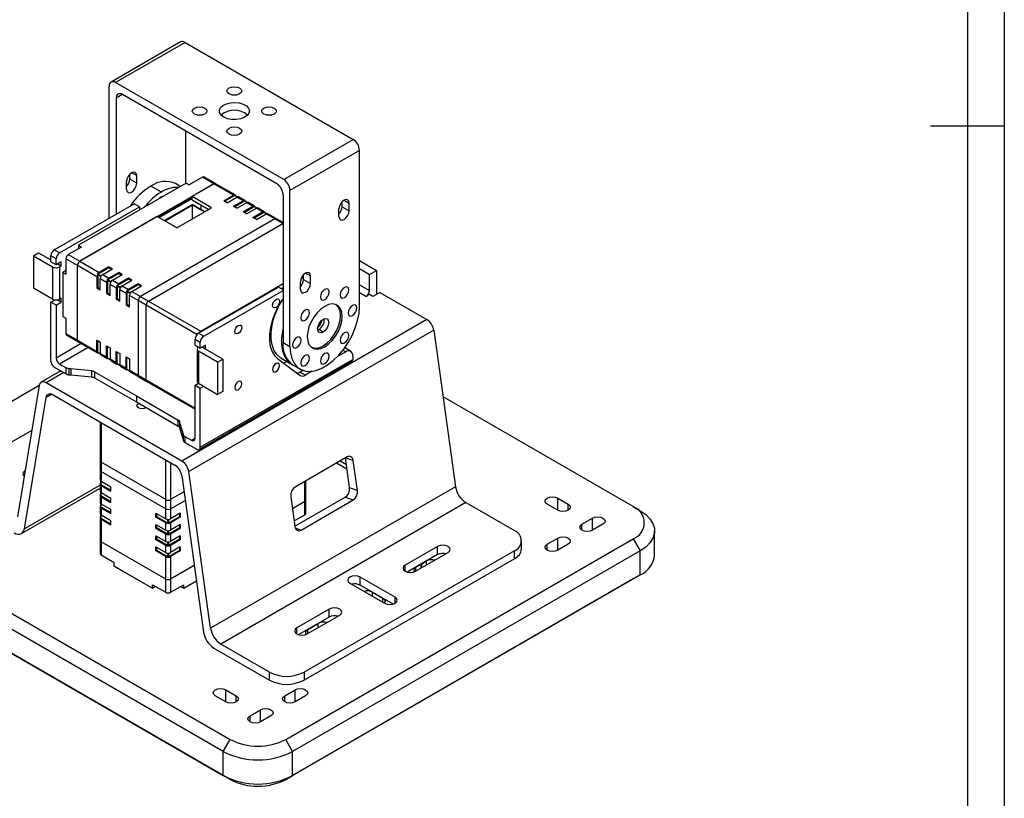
# Model space of a CAD drawing. Header units: inches. Extents: x -39 to 592, y -8 to 438.
# Tile 4 of 5: x 392 to 592, y 79 to 237. Entities that reach past the tile are written whole.
import ezdxf

# ---------------------------------------------------------------- set-up
doc = ezdxf.new("R2010")
doc.units = ezdxf.units.IN
doc.header["$LTSCALE"] = 1.5
doc.header["$MEASUREMENT"] = 0
for name, color, linetype in [('1轮廓实线层', 7, 'Continuous'), ('2细线层', 4, 'Continuous'), ('图框层', 7, 'Continuous')]:
    doc.layers.add(name, color=color, linetype=linetype)

# ---------------------------------------------------------------- blocks, each defined once
blk = doc.blocks.new('ZwmFrameMain_A3^_^无分区图框^_^landscape')
at = {"layer": '1轮廓实线层'}
for p, q in [((390, 287), (390, 0)), ((395, 143.5), (385, 143.5))]:
    blk.add_line(p, q, dxfattribs=at)
at = {"layer": '2细线层'}
blk.add_line((395, 292), (395, -5), dxfattribs=at)

msp = doc.modelspace()

# ---------------------------------------------------------------- linework, layer by layer
at = {"color": 7, "linetype": 'Continuous', "lineweight": 25}
for p, q in [((424.908, 232.406), (410.763, 224.241)), ((425.808, 232.317), (411.663, 224.152)), ((425.808, 232.317), (460.032, 212.56)), ((410.39, 196.558), (410.39, 223.417)), ((445.887, 204.395), (411.663, 224.152)), ((411.805, 220.967), (411.805, 197.375)), ((444.473, 203.578), (413.077, 221.702)), ((425.949, 203.658), (425.949, 214.272)), ((445.887, 204.395), (460.032, 212.56)), ((461.305, 210.356), (447.16, 202.19)), ((461.305, 178.593), (461.305, 210.356)), ((414.562, 204.473), (414.562, 205.487)), ((415.976, 203.656), (414.562, 204.473)), ((415.976, 203.656), (415.976, 205.208)), ((429.36, 204.892), (426.673, 203.341)), ((431.693, 203.545), (429.36, 204.892)), ((432.043, 203.579), (429.71, 204.927)), ((426.036, 203.708), (404.116, 191.054)), ((404.399, 187.788), (431.693, 203.545)), ((413.926, 202.472), (413.926, 204.024)), ((420.998, 201.861), (418.877, 203.086)), ((424.846, 203.021), (423.876, 203.581)), ((426.036, 203.708), (426.673, 203.341)), ((431.693, 203.545), (427.236, 200.972)), ((435.653, 201.259), (431.693, 203.545)), ((436.003, 201.294), (432.043, 203.579)), ((427.236, 200.718), (420.385, 196.763)), ((420.527, 196.681), (427.236, 200.555)), ((431.196, 198.686), (427.236, 200.972)), ((427.236, 200.31), (427.236, 200.972)), ((433.673, 200.116), (435.653, 201.259)), ((433.85, 200.014), (435.9, 201.198)), ((434.38, 199.708), (436.36, 200.851)), ((436.473, 200.901), (435.95, 201.203)), ((437.633, 200.116), (436.36, 200.851)), ((437.983, 200.151), (436.71, 200.885)), ((445.746, 201.374), (445.746, 171.244)), ((447.16, 170.427), (447.16, 202.19)), ((399.213, 190.106), (415.476, 199.494)), ((400.274, 189.493), (416.537, 198.882)), ((416.537, 198.882), (415.476, 199.494)), ((416.537, 198.882), (416.537, 198.224)), ((427.342, 199.357), (421.617, 196.052)), ((427.342, 199.194), (421.758, 195.97)), ((424.125, 194.604), (431.196, 198.686)), ((427.236, 200.31), (430.623, 198.355)), ((427.342, 199.357), (429.851, 197.909)), ((429.709, 197.828), (427.342, 199.194)), ((427.342, 196.461), (427.342, 199.194)), ((429.077, 198.356), (429.077, 199.247)), ((434.38, 199.708), (433.673, 200.116)), ((435.653, 198.973), (437.633, 200.116)), ((436.36, 198.565), (435.653, 198.973)), ((435.83, 198.871), (437.88, 200.055)), ((436.36, 198.565), (438.34, 199.708)), ((437.633, 197.83), (439.613, 198.973)), ((437.81, 197.728), (439.86, 198.912)), ((438.453, 199.758), (437.93, 200.06)), ((439.613, 198.973), (438.34, 199.708)), ((438.34, 197.422), (440.32, 198.565)), ((439.963, 199.008), (438.69, 199.742)), ((440.433, 198.615), (439.91, 198.917)), ((441.593, 197.83), (440.32, 198.565)), ((441.943, 197.865), (440.67, 198.599)), ((457.133, 196.883), (457.133, 198.435)), ((457.769, 198.883), (457.769, 199.897)), ((457.769, 198.883), (459.183, 198.067)), ((459.183, 198.067), (459.183, 199.618)), ((420.165, 196.89), (404.399, 187.788)), ((444.068, 196.401), (416.773, 180.645)), ((424.125, 194.604), (420.165, 196.89)), ((438.34, 197.422), (437.633, 197.83)), ((439.613, 196.687), (441.593, 197.83)), ((440.32, 196.279), (439.613, 196.687)), ((439.79, 196.585), (441.84, 197.769)), ((440.32, 196.279), (442.3, 197.422)), ((442.413, 197.472), (441.89, 197.774)), ((444.068, 196.401), (442.3, 197.422)), ((444.418, 196.436), (442.65, 197.456)), ((445.694, 195.462), (444.068, 196.401)), ((445.746, 195.669), (444.418, 196.436)), ((418.4, 179.706), (445.694, 195.462)), ((445.694, 195.462), (445.746, 195.489)), ((404.752, 190.686), (402.065, 189.135)), ((404.116, 191.054), (404.752, 190.686)), ((404.116, 191.054), (404.116, 190.319)), ((394.97, 188.881), (396.031, 189.493)), ((394.97, 188.881), (398.859, 186.636)), ((394.97, 188.881), (394.97, 182.348)), ((396.031, 189.493), (398.506, 188.064)), ((399.566, 188.269), (398.506, 188.881)), ((398.506, 187.656), (398.506, 188.881)), ((400.274, 189.493), (399.213, 190.106)), ((402.065, 189.135), (404.399, 187.788)), ((399.566, 187.044), (398.506, 187.656)), ((398.859, 186.636), (398.859, 180.103)), ((399.566, 187.044), (399.566, 188.269)), ((400.627, 187.656), (399.566, 187.044)), ((399.92, 187.248), (400.627, 186.84)), ((400.274, 186.636), (400.627, 186.84)), ((400.274, 186.636), (400.274, 180.103)), ((400.627, 186.84), (400.627, 187.656)), ((403.904, 186.931), (401.57, 188.278)), ((401.57, 188.278), (401.57, 185.175)), ((403.904, 171.743), (403.904, 186.931)), ((407.864, 184.645), (403.904, 186.931)), ((404.399, 187.788), (408.359, 185.502)), ((410.339, 186.441), (408.111, 185.155)), ((410.339, 186.645), (408.359, 185.502)), ((411.046, 186.237), (410.339, 186.645)), ((410.339, 186.441), (410.339, 186.645)), ((410.869, 186.135), (410.339, 186.441)), ((461.305, 187.918), (464.748, 185.931)), ((401.57, 185.91), (400.934, 185.542)), ((400.934, 185.542), (400.934, 176.56)), ((400.934, 185.542), (401.57, 185.175)), ((407.864, 184.645), (407.864, 182.359)), ((408.04, 185.033), (408.04, 182.461)), ((409.066, 185.094), (411.046, 186.237)), ((409.066, 185.094), (410.339, 184.359)), ((412.318, 185.298), (410.091, 184.012)), ((412.318, 185.502), (410.339, 184.359)), ((411.046, 183.951), (413.026, 185.094)), ((413.026, 185.094), (412.318, 185.502)), ((412.318, 185.298), (412.318, 185.502)), ((412.849, 184.992), (412.318, 185.298)), ((414.298, 184.359), (412.318, 183.216)), ((415.005, 183.951), (414.298, 184.359)), ((414.298, 184.155), (414.298, 184.359)), ((449.411, 184.265), (449.918, 184.617)), ((449.599, 184.654), (449.918, 184.838)), ((449.918, 184.062), (449.918, 185.077)), ((451.332, 183.246), (451.332, 184.797)), ((461.305, 186.286), (463.334, 185.114)), ((463.334, 185.114), (464.748, 185.931)), ((463.334, 181.848), (463.334, 185.114)), ((464.748, 185.931), (464.748, 181.032)), ((398.859, 180.103), (394.97, 182.348)), ((408.04, 182.461), (407.864, 182.359)), ((407.864, 182.359), (408.571, 181.95)), ((408.04, 182.461), (408.571, 182.154)), ((408.571, 181.95), (408.571, 184.237)), ((409.844, 183.502), (408.571, 184.237)), ((409.844, 183.502), (409.844, 181.216)), ((410.02, 183.89), (410.02, 181.318)), ((410.551, 180.807), (410.551, 183.094)), ((411.823, 182.359), (410.551, 183.094)), ((411.046, 183.951), (412.318, 183.216)), ((411.823, 182.359), (411.823, 180.073)), ((412, 182.747), (412, 180.175)), ((414.298, 184.155), (412.071, 182.869)), ((413.026, 182.808), (415.005, 183.951)), ((413.026, 182.808), (414.298, 182.073)), ((416.278, 183.012), (414.051, 181.726)), ((414.829, 183.849), (414.298, 184.155)), ((416.278, 183.216), (414.298, 182.073)), ((415.005, 181.665), (416.985, 182.808)), ((416.985, 182.808), (416.278, 183.216)), ((416.278, 183.012), (416.278, 183.216)), ((416.809, 182.706), (416.278, 183.012)), ((428.558, 173.165), (444.821, 182.554)), ((429.006, 173.583), (445.746, 183.246)), ((444.821, 182.554), (445.746, 182.02)), ((445.391, 182.225), (445.746, 182.43)), ((449.281, 182.062), (449.281, 183.614)), ((449.918, 184.062), (451.332, 183.246)), ((400.627, 180.307), (400.274, 180.103)), ((400.627, 179.491), (400.627, 180.307)), ((410.02, 181.318), (409.844, 181.216)), ((409.844, 181.216), (410.551, 180.807)), ((410.02, 181.318), (410.551, 181.011)), ((412.531, 179.664), (412.531, 181.951)), ((413.803, 181.216), (412.531, 181.951)), ((413.803, 181.216), (413.803, 178.93)), ((413.98, 181.604), (413.98, 179.032)), ((416.278, 179.787), (414.51, 180.808)), ((414.51, 178.521), (414.51, 180.808)), ((415.005, 181.665), (416.773, 180.645)), ((416.773, 180.645), (418.4, 179.706)), ((429.618, 172.553), (445.746, 181.863)), ((463.334, 181.032), (462.627, 180.623)), ((464.041, 180.623), (463.334, 181.032)), ((465.455, 181.44), (464.041, 180.623)), ((465.455, 181.44), (475.014, 175.921)), ((398.506, 179.491), (399.308, 179.954)), ((399.566, 178.878), (398.506, 179.491)), ((398.506, 167.488), (398.506, 179.491)), ((399.566, 178.878), (400.627, 179.491)), ((399.566, 178.878), (399.566, 168.1)), ((400.627, 179.491), (399.825, 179.954)), ((412, 180.175), (411.823, 180.073)), ((411.823, 180.073), (412.531, 179.664)), ((412, 180.175), (412.531, 179.869)), ((413.98, 179.032), (413.803, 178.93)), ((413.803, 178.93), (414.51, 178.521)), ((413.98, 179.032), (414.51, 178.726)), ((417.905, 178.848), (416.278, 179.787)), ((416.278, 179.787), (416.278, 164.6)), ((417.905, 163.661), (417.905, 178.848)), ((418.4, 179.706), (429.006, 173.583)), ((400.934, 176.56), (401.57, 176.193)), ((401.57, 176.193), (401.57, 173.09)), ((475.014, 175.921), (425.163, 147.143)), ((401.57, 173.09), (403.904, 171.743)), ((401.715, 172.77), (404.049, 171.423)), ((476.407, 173.766), (426.556, 144.988)), ((428.558, 173.165), (429.618, 172.553)), ((453.03, 173.897), (452.805, 173.794)), ((453.914, 173.387), (453.03, 173.897)), ((476.407, 173.766), (480.849, 141.918)), ((403.904, 171.743), (407.864, 169.457)), ((404.049, 171.423), (408.009, 169.137)), ((407.864, 171.744), (408.571, 171.335)), ((407.864, 169.457), (407.864, 171.744)), ((408.04, 169.273), (408.04, 171.641)), ((408.571, 171.335), (408.571, 169.049)), ((409.844, 170.601), (410.551, 170.192)), ((409.844, 168.314), (409.844, 170.601)), ((410.02, 168.13), (410.02, 170.498)), ((427.851, 171.941), (428.911, 171.328)), ((427.851, 170.716), (427.851, 171.941)), ((427.851, 170.716), (428.911, 170.103)), ((428.511, 170.279), (428.511, 170.334)), ((428.558, 170.307), (428.558, 170.307)), ((428.911, 170.103), (428.911, 171.328)), ((429.972, 170.716), (428.911, 170.103)), ((429.972, 169.899), (429.265, 170.307)), ((429.972, 169.899), (429.972, 170.716)), ((445.746, 171.244), (447.16, 170.427)), ((408.061, 169.228), (408.584, 168.926)), ((408.571, 169.049), (409.844, 168.314)), ((408.716, 168.729), (409.989, 167.994)), ((410.551, 170.192), (410.551, 167.906)), ((411.823, 169.458), (412.531, 169.049)), ((411.823, 167.171), (411.823, 169.458)), ((412, 166.988), (412, 169.356)), ((412.531, 169.049), (412.531, 166.763)), ((413.803, 168.315), (414.51, 167.906)), ((413.803, 166.028), (413.803, 168.315)), ((428.265, 169.899), (428.265, 163.367)), ((428.558, 169.491), (428.558, 162.959)), ((432.447, 167.246), (428.558, 169.491)), ((433.507, 167.858), (429.972, 169.899)), ((458.505, 169.377), (456.823, 168.406)), ((458.444, 170.088), (458.284, 170.155)), ((459.504, 169.476), (458.444, 170.088)), ((459.919, 168.56), (459.919, 167.835)), ((400.274, 166.875), (401.647, 166.082)), ((410.041, 168.085), (410.564, 167.783)), ((410.551, 167.906), (411.823, 167.171)), ((410.696, 167.586), (411.968, 166.851)), ((412.021, 166.942), (412.544, 166.64)), ((412.531, 166.763), (413.803, 166.028)), ((412.676, 166.443), (413.948, 165.708)), ((413.98, 165.845), (413.98, 168.213)), ((414.51, 167.906), (414.51, 165.62)), ((428.704, 149.477), (459.712, 167.377)), ((428.911, 149.935), (459.919, 167.835)), ((432.447, 167.246), (433.507, 167.858)), ((432.447, 167.246), (432.447, 160.714)), ((433.507, 167.858), (433.507, 161.326)), ((444.651, 167.987), (449.225, 164.579)), ((445.379, 168.074), (447.5, 166.85)), ((446.566, 167.389), (445.939, 167.027)), ((446.566, 167.389), (445.939, 167.027)), ((447.818, 166.664), (449.232, 165.848)), ((400.559, 165.486), (396.559, 163.177)), ((399.213, 166.263), (401.647, 164.858)), ((401.647, 164.858), (401.647, 166.082)), ((402.549, 165.887), (402.191, 165.921)), ((402.191, 165.921), (402.191, 164.696)), ((402.191, 164.696), (402.549, 164.662)), ((406.868, 165.475), (402.549, 165.887)), ((402.549, 165.887), (402.549, 164.662)), ((402.549, 164.662), (406.868, 164.25)), ((406.868, 164.25), (406.868, 165.475)), ((407.412, 165.314), (415.925, 160.399)), ((407.412, 165.314), (407.412, 164.089)), ((414.001, 165.799), (414.524, 165.497)), ((414.51, 165.62), (416.278, 164.6)), ((414.655, 165.3), (416.423, 164.279)), ((416.278, 164.6), (417.905, 163.661)), ((416.423, 164.279), (418.05, 163.34)), ((449.811, 165.583), (449.229, 165.247)), ((449.229, 165.247), (450.29, 164.635)), ((451.642, 165.415), (450.29, 164.635)), ((396.163, 162.512), (358.866, 140.981)), ((396.166, 162.531), (391.724, 135.812)), ((425.163, 147.143), (397.559, 163.078)), ((407.412, 164.089), (415.925, 159.174)), ((418.05, 163.34), (427.851, 157.682)), ((427.851, 162.55), (428.558, 162.959)), ((427.851, 162.55), (428.911, 161.938)), ((427.851, 151.772), (427.851, 162.55)), ((428.511, 162.932), (428.511, 162.987)), ((428.558, 162.959), (432.447, 160.714)), ((428.911, 161.938), (429.619, 162.346)), ((398.974, 160.629), (423.749, 146.326)), ((415.925, 160.399), (424.438, 155.485)), ((415.925, 160.399), (415.925, 159.174)), ((428.911, 149.935), (428.911, 161.938)), ((433.507, 161.326), (432.447, 160.714)), ((393.139, 133.363), (397.581, 160.082)), ((415.925, 159.174), (424.438, 154.26)), ((416.325, 158.834), (416.426, 158.885)), ((517.002, 137.863), (478.299, 160.206)), ((408.519, 155.119), (408.519, 147.177)), ((424.438, 154.26), (424.438, 155.485)), ((425.431, 152.677), (424.718, 155.17)), ((424.718, 155.17), (424.718, 153.946)), ((394.645, 153.38), (379.748, 144.781)), ((424.718, 153.946), (425.431, 151.452)), ((425.491, 152.471), (425.431, 152.677)), ((425.431, 152.677), (425.431, 151.452)), ((425.491, 151.246), (425.491, 152.471)), ((425.431, 151.452), (425.491, 151.246)), ((425.77, 152.157), (425.77, 150.932)), ((425.77, 152.157), (427.144, 151.364)), ((425.77, 150.932), (428.204, 149.527)), ((408.519, 147.177), (408.519, 145.299)), ((421.876, 139.299), (408.724, 146.891)), ((408.724, 146.891), (408.724, 145.013)), ((458.802, 147.976), (448.196, 141.853)), ((458.765, 145.504), (456.642, 146.73)), ((458.641, 146.392), (457.35, 147.138)), ((459.289, 141.748), (458.449, 147.772)), ((460.9, 141.153), (460.046, 147.277)), ((393.28, 145.167), (393.251, 145.15)), ((408.519, 145.299), (408.519, 143.258)), ((408.724, 145.013), (421.876, 137.421)), ((408.724, 145.013), (408.724, 142.972)), ((430.998, 113.14), (426.556, 144.988)), ((408.519, 142.441), (408.519, 140.971)), ((408.624, 143.045), (408.624, 142.441)), ((408.653, 142.4), (410.704, 141.216)), ((410.704, 141.829), (408.724, 142.972)), ((425.142, 144.171), (429.584, 112.323)), ((450.365, 139.174), (450.365, 143.106)), ((392.549, 132.393), (408.519, 141.613)), ((408.624, 140.758), (408.624, 140.155)), ((408.724, 142.155), (408.724, 140.686)), ((408.724, 142.155), (410.704, 141.012)), ((410.704, 139.543), (408.724, 140.686)), ((410.704, 141.012), (410.704, 141.829)), ((425.601, 140.878), (422.866, 139.299)), ((480.849, 141.918), (430.998, 113.14)), ((459.289, 141.748), (460.9, 141.153)), ((408.519, 140.155), (408.519, 138.685)), ((408.624, 138.472), (408.624, 137.868)), ((408.653, 140.114), (410.704, 138.93)), ((408.724, 139.869), (408.724, 138.399)), ((408.724, 139.869), (410.704, 138.726)), ((410.704, 137.256), (408.724, 138.399)), ((410.704, 138.726), (410.704, 139.543)), ((421.876, 137.421), (421.876, 139.299)), ((422.866, 139.299), (422.866, 137.421)), ((422.866, 137.421), (425.844, 139.14)), ((482.939, 138.685), (433.088, 109.907)), ((447.318, 139.929), (448.172, 133.806)), ((450.16, 138.888), (447.664, 137.447)), ((448.158, 133.904), (458.411, 139.823)), ((449.416, 133.106), (460.022, 139.229)), ((450.16, 136.193), (450.16, 138.888)), ((450.365, 136.479), (450.365, 139.174)), ((458.411, 139.823), (460.022, 139.229)), ((482.939, 138.685), (492.825, 132.978)), ((501.628, 137.152), (499.507, 138.376)), ((501.628, 139.601), (503.749, 138.376)), ((408.519, 137.868), (408.519, 136.399)), ((408.653, 137.828), (410.704, 136.644)), ((408.724, 137.583), (408.724, 136.113)), ((408.724, 137.583), (410.704, 136.44)), ((410.704, 136.44), (410.704, 137.256)), ((419.896, 136.522), (421.876, 135.379)), ((419.896, 135.706), (419.896, 136.522)), ((420.073, 135.808), (420.073, 136.42)), ((421.876, 135.379), (421.876, 137.421)), ((422.866, 137.421), (422.866, 135.379)), ((424.846, 136.522), (422.866, 135.379)), ((424.669, 136.42), (424.669, 135.808)), ((424.846, 136.522), (424.846, 135.706)), ((517.002, 137.863), (518.416, 137.046)), ((358.866, 134.45), (434.978, 90.511)), ((408.519, 135.582), (408.519, 131.009)), ((408.624, 136.186), (408.624, 135.582)), ((408.653, 135.541), (410.704, 134.357)), ((410.704, 134.97), (408.724, 136.113)), ((408.724, 135.296), (408.724, 130.724)), ((408.724, 135.296), (410.704, 134.153)), ((410.704, 134.153), (410.704, 134.97)), ((420.073, 135.808), (419.896, 135.706)), ((421.876, 134.563), (419.896, 135.706)), ((419.896, 134.236), (421.876, 133.093)), ((419.896, 133.419), (419.896, 134.236)), ((422.3, 134.522), (420.073, 135.808)), ((421.876, 133.093), (421.876, 134.563)), ((424.669, 135.808), (422.442, 134.522)), ((424.846, 135.706), (422.866, 134.563)), ((422.866, 134.563), (422.866, 133.093)), ((424.846, 134.236), (422.866, 133.093)), ((424.669, 135.808), (424.846, 135.706)), ((424.846, 134.236), (424.846, 133.419)), ((448.012, 134.953), (450.16, 136.193)), ((506.578, 134.294), (508.699, 135.519)), ((510.82, 134.294), (508.699, 133.07)), ((420.073, 133.521), (419.896, 133.419)), ((421.876, 132.276), (419.896, 133.419)), ((420.073, 133.521), (420.073, 134.134)), ((422.3, 132.236), (420.073, 133.521)), ((421.876, 130.807), (421.876, 132.276)), ((424.669, 133.521), (422.442, 132.236)), ((424.846, 133.419), (422.866, 132.276)), ((422.866, 132.276), (422.866, 130.807)), ((424.669, 134.134), (424.669, 133.521)), ((424.669, 133.521), (424.846, 133.419)), ((521.345, 128.065), (521.345, 132.964)), ((433.564, 88.062), (357.452, 132)), ((408.519, 131.009), (408.519, 128.315)), ((421.876, 123.131), (408.724, 130.724)), ((408.724, 130.724), (408.724, 128.029)), ((419.896, 131.95), (421.876, 130.807)), ((419.896, 131.133), (419.896, 131.95)), ((420.073, 131.235), (419.896, 131.133)), ((421.876, 129.99), (419.896, 131.133)), ((420.073, 131.235), (420.073, 131.848)), ((422.3, 129.949), (420.073, 131.235)), ((424.669, 131.235), (422.442, 129.949)), ((424.846, 131.95), (422.866, 130.807)), ((424.846, 131.133), (422.866, 129.99)), ((424.669, 131.848), (424.669, 131.235)), ((424.669, 131.235), (424.846, 131.133)), ((424.846, 131.95), (424.846, 131.133)), ((446.292, 90.511), (517.002, 131.332)), ((494.29, 129.304), (494.29, 130.937)), ((499.507, 130.212), (501.628, 131.437)), ((517.002, 131.332), (518.416, 128.882)), ((419.896, 129.663), (421.876, 128.52)), ((419.896, 128.847), (419.896, 129.663)), ((420.073, 128.949), (419.896, 128.847)), ((421.876, 127.704), (419.896, 128.847)), ((420.073, 128.949), (420.073, 129.561)), ((422.3, 127.663), (420.073, 128.949)), ((421.876, 128.52), (421.876, 129.99)), ((424.669, 128.949), (422.442, 127.663)), ((422.866, 129.99), (422.866, 128.52)), ((424.846, 129.663), (422.866, 128.52)), ((424.846, 128.847), (422.866, 127.704)), ((424.669, 129.561), (424.669, 128.949)), ((424.669, 128.949), (424.846, 128.847)), ((424.846, 129.663), (424.846, 128.847)), ((518.416, 128.882), (447.706, 88.062)), ((492.825, 128.896), (450.045, 104.199)), ((477.202, 129.751), (470.604, 125.943)), ((472.726, 124.718), (479.323, 128.526)), ((477.202, 128.118), (477.202, 129.751)), ((492.825, 127.263), (492.825, 128.896)), ((503.749, 130.212), (501.628, 128.988)), ((518.416, 123.983), (518.416, 128.882)), ((357.452, 127.101), (433.564, 83.163)), ((434.978, 82.346), (358.866, 126.284)), ((408.724, 128.029), (411.411, 126.478)), ((411.411, 125.743), (411.411, 126.478)), ((421.876, 123.131), (421.876, 127.704)), ((422.866, 127.704), (422.866, 123.131)), ((492.825, 127.263), (450.045, 102.566)), ((477.202, 128.118), (471.019, 124.549)), ((473.959, 126.244), (474.962, 126.825)), ((473.959, 125.43), (473.959, 126.244)), ((411.411, 125.743), (419.189, 121.253)), ((412.118, 125.335), (411.411, 125.743)), ((412.118, 125.335), (419.189, 121.253)), ((427.688, 125.915), (422.866, 123.131)), ((472.765, 125.553), (473.847, 126.18)), ((472.765, 124.741), (472.765, 125.553)), ((473.847, 125.365), (473.847, 126.18)), ((421.876, 120.437), (421.876, 123.131)), ((422.866, 123.131), (422.866, 120.437)), ((425.553, 121.253), (428.131, 122.741)), ((425.553, 121.253), (428.131, 122.741)), ((517.002, 123.166), (446.292, 82.346)), ((447.706, 83.163), (518.416, 123.983)), ((459.347, 122.301), (466.418, 118.219)), ((468.539, 119.444), (461.468, 123.526)), ((461.468, 121.893), (461.468, 123.526)), ((518.416, 123.983), (517.002, 123.166)), ((419.189, 121.988), (421.876, 120.437)), ((419.189, 121.253), (419.189, 121.988)), ((419.189, 121.253), (419.825, 121.62)), ((419.189, 121.253), (419.826, 121.62)), ((419.189, 121.253), (419.189, 121.253)), ((422.866, 120.437), (425.553, 121.988)), ((424.916, 121.62), (425.553, 121.253)), ((424.916, 121.62), (425.553, 121.253)), ((425.553, 121.253), (425.553, 121.988)), ((425.553, 121.253), (425.553, 121.253)), ((468.125, 118.05), (461.468, 121.893)), ((463.943, 120.464), (466.065, 119.239)), ((455.161, 117.027), (448.564, 113.219)), ((455.161, 115.394), (455.161, 117.027)), ((455.161, 115.394), (448.978, 111.825)), ((450.685, 111.994), (457.282, 115.803)), ((450.802, 112.878), (452.923, 114.102)), ((431.673, 109.09), (442.974, 102.566)), ((442.974, 104.199), (433.088, 109.907)), ((442.974, 102.566), (442.974, 104.199)), ((450.045, 104.199), (450.045, 102.566)), ((434.089, 100.611), (436.21, 99.387)), ((446.109, 99.387), (448.231, 100.611)), ((434.089, 98.162), (431.967, 99.387)), ((450.352, 99.387), (448.231, 98.162)), ((439.038, 95.305), (441.16, 96.529)), ((443.281, 95.305), (441.16, 94.08)), ((433.564, 88.062), (434.978, 90.511)), ((447.706, 88.062), (446.292, 90.511)), ((433.564, 83.163), (433.564, 88.062)), ((447.706, 83.163), (447.706, 88.062)), ((434.978, 82.346), (433.564, 83.163)), ((446.292, 82.346), (447.706, 83.163))]:
    msp.add_line(p, q, dxfattribs=at)
at = {"color": 1, "linetype": 'Continuous', "lineweight": 25}
for p, q in [((413.078, 221.702), (411.805, 220.967)), ((415.976, 205.208), (414.951, 205.8)), ((436.437, 200.888), (435.9, 201.198)), ((438.417, 199.745), (437.88, 200.055)), ((440.397, 198.602), (439.86, 198.912)), ((458.158, 200.21), (459.183, 199.618)), ((442.376, 197.459), (441.84, 197.769)), ((445.746, 195.432), (445.694, 195.462)), ((408.682, 184.662), (408.04, 185.033)), ((408.111, 185.155), (408.753, 184.785)), ((450.306, 185.389), (451.332, 184.797)), ((410.662, 183.519), (410.02, 183.89)), ((410.091, 184.012), (410.733, 183.642)), ((412.642, 182.376), (412, 182.747)), ((412.071, 182.869), (412.713, 182.499)), ((461.305, 183.02), (463.334, 181.848)), ((414.622, 181.233), (413.98, 181.604)), ((414.051, 181.726), (414.693, 181.356)), ((462.627, 180.623), (461.305, 181.387)), ((428.233, 172.886), (417.905, 178.848)), ((429.006, 173.583), (429.075, 173.464)), ((404.685, 171.055), (399.566, 168.1)), ((406.1, 170.239), (400.274, 166.875)), ((408.04, 169.273), (408.577, 168.964)), ((457.944, 169.701), (458.505, 169.377)), ((410.02, 168.13), (410.557, 167.821)), ((412, 166.988), (412.537, 166.678)), ((401.144, 165.148), (397.559, 163.078)), ((413.98, 165.845), (414.516, 165.535)), ((417.905, 163.661), (427.851, 157.919)), ((398.73, 160.745), (397.581, 160.082)), ((408.724, 155), (408.724, 146.891)), ((427.144, 151.364), (427.851, 151.772)), ((421.876, 139.299), (421.876, 147.408)), ((422.866, 146.836), (422.866, 139.299)), ((458.547, 147.829), (460.046, 147.277)), ((393.251, 144.993), (393.251, 145.15)), ((408.519, 142.241), (393.139, 133.363)), ((408.653, 143.02), (408.653, 142.4)), ((450.16, 138.888), (450.16, 142.988)), ((408.653, 140.733), (408.653, 140.114)), ((408.653, 138.447), (408.653, 137.828)), ((501.628, 137.152), (501.628, 139.601)), ((503.749, 137.152), (503.749, 138.376)), ((408.653, 136.161), (408.653, 135.541)), ((422.3, 134.522), (422.3, 135.263)), ((422.442, 135.263), (422.442, 134.522)), ((506.578, 133.07), (506.578, 134.294)), ((508.699, 133.07), (508.699, 135.519)), ((422.3, 132.236), (422.3, 132.977)), ((422.442, 132.977), (422.442, 132.236)), ((448.235, 133.542), (449.416, 133.106)), ((422.3, 129.949), (422.3, 130.69)), ((422.442, 130.69), (422.442, 129.949)), ((501.628, 128.988), (501.628, 131.437)), ((422.3, 127.663), (422.3, 128.404)), ((422.442, 128.404), (422.442, 127.663)), ((499.507, 128.988), (499.507, 130.212)), ((474.962, 126.009), (474.962, 126.825)), ((470.604, 124.718), (470.604, 125.943)), ((463.943, 119.648), (463.943, 120.464)), ((466.065, 118.423), (466.065, 119.239)), ((468.539, 118.219), (468.539, 119.444)), ((448.564, 111.994), (448.564, 113.219)), ((450.802, 112.061), (450.802, 112.878)), ((452.923, 113.286), (452.923, 114.102)), ((434.089, 98.162), (434.089, 100.611)), ((448.231, 98.162), (448.231, 100.611)), ((436.21, 98.162), (436.21, 99.387)), ((446.109, 98.162), (446.109, 99.387)), ((441.16, 94.08), (441.16, 96.529)), ((439.038, 94.08), (439.038, 95.305))]:
    msp.add_line(p, q, dxfattribs=at)
at = {"color": 7, "linetype": 'Continuous', "lineweight": 25, "flags": 128}
for points in [[(434.787, 221.826), (434.462, 222.107), (434.347, 222.438), (434.462, 222.769), (434.787, 223.05), (435.273, 223.238), (435.847, 223.304), (436.421, 223.238), (436.908, 223.05), (437.233, 222.769), (437.347, 222.438), (437.233, 222.107), (436.908, 221.826), (436.421, 221.638), (435.847, 221.572), (435.273, 221.638), (434.787, 221.826)], [(435.348, 221.622), (435.847, 221.671), (436.347, 221.622)], [(427.716, 217.744), (427.391, 218.025), (427.276, 218.356), (427.391, 218.687), (427.716, 218.968), (428.202, 219.156), (428.776, 219.222), (429.35, 219.156), (429.837, 218.968), (430.162, 218.687), (430.276, 218.356), (430.162, 218.025), (429.837, 217.744), (429.35, 217.556), (428.776, 217.49), (428.202, 217.556), (427.716, 217.744)], [(433.691, 217.111), (433.151, 217.533), (432.851, 218.029), (432.817, 218.553), (433.052, 219.06), (433.536, 219.505), (434.225, 219.847), (435.058, 220.057), (435.961, 220.116), (436.855, 220.018), (437.659, 219.773), (438.301, 219.402), (438.726, 218.938), (438.895, 218.422), (438.793, 217.9), (438.43, 217.419), (437.837, 217.021), (437.067, 216.742), (436.189, 216.606), (435.28, 216.626), (434.422, 216.799), (433.691, 217.111)], [(441.858, 217.744), (441.533, 218.025), (441.418, 218.356), (441.533, 218.687), (441.858, 218.968), (442.344, 219.156), (442.918, 219.222), (443.493, 219.156), (443.979, 218.968), (444.304, 218.687), (444.418, 218.356), (444.304, 218.025), (443.979, 217.744), (443.493, 217.556), (442.918, 217.49), (442.344, 217.556), (441.858, 217.744)], [(428.277, 217.539), (428.776, 217.589), (429.276, 217.539)], [(442.419, 217.539), (442.918, 217.589), (443.418, 217.539)], [(434.787, 213.662), (434.462, 213.943), (434.347, 214.274), (434.462, 214.605), (434.787, 214.886), (435.273, 215.074), (435.847, 215.14), (436.421, 215.074), (436.908, 214.886), (437.233, 214.605), (437.347, 214.274), (437.233, 213.943), (436.908, 213.662), (436.421, 213.474), (435.847, 213.408), (435.273, 213.474), (434.787, 213.662)], [(435.348, 213.457), (435.847, 213.507), (436.347, 213.457)], [(415.976, 205.208), (415.898, 205.616), (415.676, 205.872), (415.344, 205.936), (414.951, 205.8), (414.559, 205.483), (414.226, 205.034), (414.004, 204.522), (413.926, 204.024)], [(413.926, 202.472), (414.004, 202.064), (414.226, 201.809), (414.559, 201.744), (414.951, 201.88), (415.344, 202.197), (415.676, 202.646), (415.898, 203.158), (415.976, 203.656)], [(420.598, 200.569), (420.755, 200.766), (420.998, 200.963)], [(420.998, 200.963), (421.242, 201.047), (421.398, 201.03)], [(435.653, 201.259), (435.75, 201.304), (435.842, 201.325), (435.928, 201.321), (436.003, 201.293), (436.065, 201.242), (436.11, 201.17), (436.135, 201.096)], [(459.183, 199.618), (459.105, 200.026), (458.883, 200.282), (458.55, 200.347), (458.158, 200.21), (457.766, 199.894), (457.433, 199.445), (457.211, 198.933), (457.133, 198.435)], [(437.633, 200.116), (437.729, 200.161), (437.822, 200.182), (437.908, 200.178), (437.983, 200.151), (438.044, 200.099), (438.09, 200.027), (438.115, 199.953)], [(439.613, 198.973), (439.709, 199.018), (439.802, 199.039), (439.888, 199.035), (439.963, 199.008), (440.024, 198.956), (440.07, 198.884), (440.095, 198.81)], [(441.593, 197.83), (441.689, 197.875), (441.782, 197.896), (441.868, 197.892), (441.943, 197.865), (442.004, 197.814), (442.05, 197.741), (442.075, 197.667)], [(457.133, 196.883), (457.211, 196.475), (457.433, 196.219), (457.766, 196.155), (458.158, 196.291), (458.55, 196.608), (458.883, 197.056), (459.105, 197.569), (459.183, 198.067)], [(451.332, 184.797), (451.254, 185.206), (451.032, 185.461), (450.699, 185.526), (450.307, 185.39), (449.914, 185.073), (449.582, 184.624), (449.359, 184.112), (449.281, 183.614)], [(449.281, 182.062), (449.359, 181.654), (449.582, 181.398), (449.914, 181.334), (450.307, 181.47), (450.699, 181.787), (451.032, 182.235), (451.254, 182.748), (451.332, 183.246)], [(457.348, 180.928), (457.416, 180.576), (457.607, 180.356), (457.894, 180.3), (458.232, 180.417), (458.57, 180.69), (458.857, 181.077), (459.049, 181.519), (459.116, 181.948), (459.049, 182.3), (458.857, 182.521), (458.57, 182.576), (458.232, 182.459), (457.894, 182.186), (457.607, 181.799), (457.416, 181.357), (457.348, 180.928)], [(453.348, 180.532), (453.416, 180.18), (453.607, 179.96), (453.894, 179.904), (454.232, 180.022), (454.57, 180.295), (454.857, 180.681), (455.049, 181.123), (455.116, 181.553), (455.049, 181.904), (454.857, 182.125), (454.57, 182.181), (454.232, 182.063), (453.894, 181.79), (453.607, 181.403), (453.416, 180.961), (453.348, 180.532)], [(445.608, 179.918), (444.791, 178.583), (444.105, 177.183), (443.571, 175.754), (443.2, 174.335), (443.004, 172.963), (442.987, 171.675), (443.149, 170.504), (443.488, 169.482), (443.993, 168.635), (444.651, 167.987)], [(445.379, 168.074), (445.176, 168.201), (444.459, 168.851), (443.903, 169.716), (443.524, 170.773), (443.332, 171.992), (443.332, 173.341), (443.524, 174.782), (443.903, 176.276), (444.459, 177.783), (445.106, 179.132)], [(444.339, 180.042), (444.61, 180.136), (444.839, 180.092), (444.993, 179.915), (445.046, 179.634), (444.993, 179.29), (444.839, 178.937), (444.61, 178.627), (444.339, 178.409), (444.069, 178.315), (443.839, 178.36), (443.686, 178.536), (443.632, 178.817), (443.686, 179.161), (443.839, 179.514), (444.069, 179.824), (444.339, 180.042)], [(447.16, 170.427), (447.256, 169.139), (447.543, 167.997), (448.012, 167.032), (448.651, 166.272), (449.442, 165.736), (450.364, 165.44), (451.391, 165.391), (452.496, 165.591), (453.648, 166.034), (454.816, 166.708), (455.968, 167.595), (457.073, 168.671), (458.1, 169.906), (459.022, 171.267), (459.813, 172.716), (460.452, 174.214), (460.921, 175.72), (461.208, 177.193), (461.305, 178.593)], [(450.679, 172.459), (450.768, 171.597), (451.031, 170.882), (451.454, 170.348), (452.017, 170.023), (452.691, 169.923), (453.442, 170.053), (454.232, 170.407), (455.023, 170.966), (455.774, 171.703), (456.448, 172.581), (457.01, 173.555), (457.434, 174.578), (457.696, 175.597), (457.785, 176.561), (457.696, 177.423), (457.434, 178.138), (457.01, 178.672), (456.448, 178.997), (455.774, 179.097), (455.023, 178.967), (454.232, 178.613), (453.442, 178.054), (452.691, 177.317), (452.017, 176.439), (451.454, 175.465), (451.031, 174.442), (450.768, 173.423), (450.679, 172.459)], [(453.914, 170.611), (454.701, 171.167), (455.448, 171.901), (456.118, 172.774), (456.678, 173.744), (457.099, 174.761), (457.361, 175.775), (457.45, 176.735), (457.361, 177.592), (457.099, 178.304), (456.678, 178.835), (456.474, 178.988)], [(459.005, 177.265), (459.072, 176.914), (459.264, 176.693), (459.551, 176.637), (459.889, 176.755), (460.227, 177.028), (460.514, 177.415), (460.706, 177.856), (460.773, 178.286), (460.706, 178.638), (460.514, 178.858), (460.227, 178.914), (459.889, 178.796), (459.551, 178.523), (459.264, 178.137), (459.072, 177.695), (459.005, 177.265)], [(449.348, 176.31), (449.416, 175.958), (449.607, 175.737), (449.894, 175.682), (450.232, 175.799), (450.57, 176.072), (450.857, 176.459), (451.049, 176.901), (451.116, 177.33), (451.049, 177.682), (450.857, 177.902), (450.57, 177.958), (450.232, 177.841), (449.894, 177.568), (449.607, 177.181), (449.416, 176.739), (449.348, 176.31)], [(436.643, 174.725), (436.913, 174.819), (437.143, 174.775), (437.296, 174.598), (437.35, 174.317), (437.296, 173.973), (437.143, 173.62), (436.913, 173.311), (436.643, 173.092), (436.372, 172.998), (436.143, 173.043), (435.99, 173.219), (435.936, 173.501), (435.99, 173.844), (436.143, 174.198), (436.372, 174.507), (436.643, 174.725)], [(453.914, 173.387), (453.481, 173.237), (453.114, 173.308), (452.869, 173.59), (452.783, 174.041), (452.869, 174.59), (453.114, 175.156), (453.481, 175.651), (453.914, 176)], [(453.914, 176), (454.347, 176.151), (454.714, 176.079), (454.959, 175.797), (455.045, 175.347), (454.959, 174.797), (454.714, 174.232), (454.347, 173.737), (453.914, 173.387)], [(445.746, 174.028), (445.645, 173.557), (445.453, 172.116), (445.453, 170.768), (445.645, 169.548), (446.024, 168.492), (446.58, 167.627), (447.297, 166.977), (447.648, 166.769)], [(447.691, 170.734), (447.759, 170.382), (447.95, 170.162), (448.237, 170.106), (448.575, 170.224), (448.914, 170.497), (449.2, 170.883), (449.392, 171.325), (449.459, 171.755), (449.392, 172.106), (449.2, 172.327), (448.914, 172.383), (448.575, 172.265), (448.237, 171.992), (447.95, 171.605), (447.759, 171.164), (447.691, 170.734)], [(457.348, 171.69), (457.416, 171.338), (457.607, 171.118), (457.894, 171.062), (458.232, 171.179), (458.57, 171.452), (458.857, 171.839), (459.049, 172.281), (459.116, 172.71), (459.049, 173.062), (458.857, 173.283), (458.57, 173.338), (458.232, 173.221), (457.894, 172.948), (457.607, 172.561), (457.416, 172.119), (457.348, 171.69)], [(408.246, 169.121), (408.169, 169.106), (408.084, 169.109), (408.009, 169.137), (407.947, 169.188), (407.901, 169.26), (407.873, 169.351), (407.864, 169.457)], [(410.225, 167.978), (410.149, 167.963), (410.064, 167.966), (409.989, 167.994), (409.927, 168.045), (409.881, 168.117), (409.853, 168.208), (409.844, 168.314)], [(449.348, 167.072), (449.416, 166.72), (449.607, 166.499), (449.894, 166.444), (450.232, 166.561), (450.57, 166.834), (450.857, 167.221), (451.049, 167.663), (451.116, 168.092), (451.049, 168.444), (450.857, 168.664), (450.57, 168.72), (450.232, 168.602), (449.894, 168.329), (449.607, 167.943), (449.416, 167.501), (449.348, 167.072)], [(453.348, 167.467), (453.416, 167.116), (453.607, 166.895), (453.894, 166.839), (454.232, 166.957), (454.57, 167.23), (454.857, 167.617), (455.049, 168.058), (455.116, 168.488), (455.049, 168.84), (454.857, 169.06), (454.57, 169.116), (454.232, 168.998), (453.894, 168.725), (453.607, 168.339), (453.416, 167.897), (453.348, 167.467)], [(412.205, 166.835), (412.129, 166.82), (412.043, 166.823), (411.968, 166.851), (411.907, 166.902), (411.861, 166.974), (411.833, 167.065), (411.823, 167.171)], [(444.339, 166.977), (444.069, 166.759), (443.839, 166.45), (443.686, 166.096), (443.632, 165.753), (443.686, 165.471), (443.839, 165.295), (444.069, 165.25), (444.339, 165.344), (444.61, 165.563), (444.839, 165.872), (444.993, 166.226), (445.046, 166.569), (444.993, 166.851), (444.839, 167.027), (444.61, 167.072), (444.339, 166.977)], [(414.185, 165.692), (414.109, 165.677), (414.023, 165.68), (413.948, 165.708), (413.887, 165.759), (413.841, 165.831), (413.813, 165.922), (413.803, 166.028)], [(397.559, 163.078), (397.314, 163.195), (397.075, 163.259), (396.852, 163.268), (396.65, 163.221), (396.475, 163.12), (396.334, 162.968), (396.23, 162.77), (396.166, 162.531)], [(436.643, 163.294), (436.372, 163.075), (436.143, 162.766), (435.99, 162.413), (435.936, 162.069), (435.99, 161.788), (436.143, 161.611), (436.372, 161.567), (436.643, 161.661), (436.913, 161.879), (437.143, 162.189), (437.296, 162.542), (437.35, 162.885), (437.296, 163.167), (437.143, 163.343), (436.913, 163.388), (436.643, 163.294)], [(397.581, 160.082), (397.644, 160.32), (397.748, 160.519), (397.89, 160.67), (398.064, 160.771), (398.266, 160.818), (398.49, 160.81), (398.728, 160.746), (398.974, 160.629)], [(417.899, 158.035), (417.81, 157.976), (417.469, 157.845), (417.068, 157.799), (416.666, 157.845), (416.325, 157.976), (416.098, 158.173), (416.018, 158.405), (416.098, 158.637), (416.325, 158.834), (416.325, 158.834)], [(393.251, 145.15), (392.926, 144.869), (392.811, 144.538), (392.926, 144.207), (393.091, 144.034)], [(408.624, 142.654), (408.572, 142.596), (408.532, 142.52), (408.519, 142.441), (408.532, 142.362), (408.572, 142.286), (408.637, 142.217), (408.724, 142.155)], [(408.624, 140.368), (408.572, 140.309), (408.532, 140.234), (408.519, 140.155), (408.532, 140.076), (408.572, 140), (408.637, 139.93), (408.724, 139.869)], [(499.507, 138.376), (499.182, 138.657), (499.067, 138.989), (499.182, 139.32), (499.507, 139.601), (499.993, 139.789), (500.567, 139.855), (501.141, 139.789), (501.628, 139.601)], [(503.749, 138.376), (504.074, 138.095), (504.189, 137.764), (504.074, 137.433), (503.749, 137.152), (503.263, 136.964), (502.689, 136.898), (502.115, 136.964), (501.628, 137.152)], [(408.624, 138.081), (408.572, 138.023), (408.532, 137.947), (408.519, 137.868), (408.532, 137.79), (408.572, 137.714), (408.637, 137.644), (408.724, 137.583)], [(518.416, 137.046), (519.537, 136.275), (520.408, 135.404), (521.005, 134.458), (521.307, 133.467), (521.307, 132.461), (521.005, 131.47), (520.408, 130.524), (519.537, 129.653), (518.416, 128.882)], [(408.624, 135.795), (408.572, 135.737), (408.532, 135.661), (408.519, 135.582), (408.532, 135.503), (408.572, 135.427), (408.637, 135.358), (408.724, 135.296)], [(508.699, 133.07), (508.212, 132.882), (507.638, 132.816), (507.064, 132.882), (506.578, 133.07), (506.253, 133.351), (506.138, 133.682), (506.253, 134.013), (506.578, 134.294)], [(508.699, 135.519), (509.186, 135.707), (509.76, 135.772), (510.334, 135.707), (510.82, 135.519), (511.146, 135.238), (511.26, 134.907), (511.146, 134.575), (510.82, 134.294)], [(391.049, 132.542), (391.418, 132.366), (391.775, 132.271), (392.111, 132.258), (392.414, 132.328), (392.675, 132.48), (392.887, 132.708), (393.043, 133.005), (393.139, 133.363)], [(501.628, 131.437), (502.115, 131.625), (502.689, 131.69), (503.263, 131.625), (503.749, 131.437), (504.074, 131.156), (504.189, 130.825), (504.074, 130.493), (503.749, 130.212)], [(479.323, 128.526), (479.648, 128.807), (479.762, 129.139), (479.648, 129.47), (479.323, 129.751), (478.836, 129.939), (478.262, 130.005), (477.688, 129.939), (477.202, 129.751)], [(501.628, 128.988), (501.141, 128.8), (500.567, 128.734), (499.993, 128.8), (499.507, 128.988), (499.182, 129.269), (499.067, 129.6), (499.182, 129.931), (499.507, 130.212)], [(470.604, 125.943), (470.279, 125.662), (470.165, 125.33), (470.279, 124.999), (470.604, 124.718), (471.091, 124.53), (471.665, 124.464), (472.239, 124.53), (472.726, 124.718)], [(472.54, 124.627), (472.405, 124.94), (472.482, 125.267), (472.765, 125.553)], [(461.468, 123.526), (460.982, 123.714), (460.408, 123.779), (459.834, 123.714), (459.347, 123.526), (459.022, 123.245), (458.908, 122.914), (459.022, 122.582), (459.347, 122.301)], [(466.065, 119.239), (466.39, 118.959), (466.504, 118.627), (466.39, 118.296), (466.358, 118.254)], [(466.418, 118.219), (466.905, 118.031), (467.479, 117.966), (468.053, 118.031), (468.539, 118.219), (468.865, 118.5), (468.979, 118.831), (468.865, 119.163), (468.539, 119.444)], [(457.282, 115.803), (457.607, 116.083), (457.721, 116.415), (457.607, 116.746), (457.282, 117.027), (456.796, 117.215), (456.221, 117.281), (455.647, 117.215), (455.161, 117.027)], [(448.564, 113.219), (448.239, 112.938), (448.124, 112.606), (448.239, 112.275), (448.564, 111.994), (449.05, 111.806), (449.624, 111.74), (450.198, 111.806), (450.685, 111.994)], [(450.5, 111.903), (450.476, 111.934), (450.362, 112.265), (450.476, 112.597), (450.802, 112.878)], [(431.967, 99.387), (431.642, 99.668), (431.528, 99.999), (431.642, 100.33), (431.967, 100.611), (432.454, 100.799), (433.028, 100.865), (433.602, 100.799), (434.089, 100.611)], [(448.231, 100.611), (448.717, 100.799), (449.291, 100.865), (449.865, 100.799), (450.352, 100.611), (450.677, 100.33), (450.791, 99.999), (450.677, 99.668), (450.352, 99.387)], [(436.21, 99.387), (436.535, 99.106), (436.649, 98.774), (436.535, 98.443), (436.21, 98.162), (435.723, 97.974), (435.149, 97.908), (434.575, 97.974), (434.089, 98.162)], [(448.231, 98.162), (447.744, 97.974), (447.17, 97.908), (446.596, 97.974), (446.109, 98.162), (445.784, 98.443), (445.67, 98.774), (445.784, 99.106), (446.109, 99.387)], [(441.16, 96.529), (441.646, 96.717), (442.22, 96.783), (442.794, 96.717), (443.281, 96.529), (443.606, 96.248), (443.72, 95.917), (443.606, 95.586), (443.281, 95.305)], [(441.16, 94.08), (440.673, 93.892), (440.099, 93.826), (439.525, 93.892), (439.038, 94.08), (438.713, 94.361), (438.599, 94.692), (438.713, 95.024), (439.038, 95.305)]]:
    msp.add_lwpolyline(points, dxfattribs=at)
at = {"color": 7, "linetype": 'Continuous', "lineweight": 25}
for centre, radius, start, end in [((425.28, 231.581), 0.905, 54.38242, 114.30712), ((411.166, 223.543), 0.786, 50.79671, 189.21404), ((412.58, 221.093), 0.786, 50.79671, 189.21404), ((435.847, 214.35), 4.18, 49.72846, 130.27154), ((458.541, 210.23), 2.766, 2.60548, 57.39452), ((412.279, 204.596), 2.287, 316.07233, 356.90697), ((429.565, 204.606), 0.352, 65.69288, 125.61758), ((444.397, 202.064), 2.766, 2.60548, 57.39452), ((426.065, 191.37), 13.745, 121.53143, 146.22289), ((421.796, 199.099), 4.941, 65.0996, 126.21086), ((424.232, 196.874), 5.943, 87.56359, 122.95916), ((431.898, 203.259), 0.352, 65.69288, 125.61758), ((442.982, 201.248), 2.766, 2.60548, 57.39452), ((427.9, 190.519), 13.277, 121.32295, 141.48428), ((435.93, 201.157), 0.0503, 65.68605, 125.61817), ((436.565, 200.564), 0.352, 65.69288, 125.61758), ((437.91, 200.014), 0.0503, 65.68605, 125.61817), ((438.545, 199.421), 0.352, 65.69288, 125.61758), ((439.89, 198.871), 0.0503, 65.68605, 125.61817), ((440.525, 198.278), 0.352, 65.69288, 125.61758), ((455.486, 199.007), 2.287, 316.07233, 356.90697), ((441.869, 197.728), 0.0503, 65.68605, 125.61817), ((442.505, 197.136), 0.352, 65.69288, 125.61758), ((444.273, 196.115), 0.352, 65.69288, 125.61758), ((400.041, 188.811), 1.537, 122.60548, 177.39452), ((401.102, 188.199), 1.537, 122.60548, 177.39452), ((402.645, 188.229), 1.076, 122.60548, 177.39452), ((399.566, 188), 1.537, 242.60967, 297.39033), ((404.979, 186.882), 1.076, 122.60548, 177.39452), ((408.938, 184.596), 1.076, 122.60548, 177.39452), ((408.194, 185.026), 0.154, 122.60548, 177.39452), ((409.645, 184.188), 1.076, 122.60548, 177.39452), ((410.918, 183.453), 1.076, 122.60548, 177.39452), ((410.174, 183.883), 0.154, 122.60548, 177.39452), ((411.625, 183.045), 1.076, 122.60548, 177.39452), ((412.898, 182.31), 1.076, 122.60548, 177.39452), ((412.154, 182.74), 0.154, 122.60548, 177.39452), ((413.605, 181.902), 1.076, 122.60548, 177.39452), ((447.634, 184.186), 2.287, 316.07233, 356.90697), ((414.878, 181.167), 1.076, 122.60548, 177.39452), ((414.134, 181.597), 0.154, 122.60548, 177.39452), ((415.585, 180.759), 1.076, 122.60548, 177.39452), ((417.353, 179.738), 1.076, 122.60548, 177.39452), ((461.798, 181.918), 1.537, 302.60548, 357.39452), ((399.566, 181.468), 1.537, 242.60967, 297.39033), ((418.979, 178.799), 1.076, 122.60548, 177.39452), ((444.181, 180.886), 1.724, 325.81741, 335.11649), ((451.683, 175.981), 1.987, 304.55582, 355.44955), ((451.834, 175.88), 2.315, 301.09462, 5.54504), ((473.315, 173.295), 3.128, 8.65206, 57.09408), ((401.903, 173.048), 0.336, 172.74417, 235.94365), ((429.386, 171.871), 1.537, 122.60548, 177.39452), ((430.447, 171.258), 1.537, 122.60548, 177.39452), ((404.237, 171.701), 0.336, 172.74417, 235.94365), ((404.247, 171.705), 0.345, 173.70115, 234.98667), ((428.713, 169.899), 0.437, 110.78342, 249.21658), ((450.66, 170.709), 4.943, 173.78555, 234.90227), ((452.447, 172.615), 2.483, 246.96399, 306.19568), ((408.091, 169.269), 0.0503, 174.37962, 234.30196), ((408.904, 169.007), 0.336, 172.74417, 235.94365), ((459.057, 168.7), 0.873, 350.78596, 129.20329), ((400.041, 167.557), 1.537, 182.60548, 237.39452), ((401.102, 168.17), 1.537, 182.60548, 237.39452), ((410.07, 168.126), 0.0503, 174.37962, 234.30196), ((410.884, 167.864), 0.336, 172.74417, 235.94365), ((412.05, 166.983), 0.0503, 174.37962, 234.30196), ((412.864, 166.721), 0.336, 172.74417, 235.94365), ((459.443, 167.775), 0.48, 304.05635, 7.25583), ((414.03, 165.84), 0.0503, 174.37962, 234.30196), ((414.843, 165.578), 0.336, 172.74417, 235.94365), ((416.611, 164.557), 0.336, 172.74417, 235.94365), ((416.621, 164.562), 0.345, 173.70115, 234.98667), ((448.555, 166.328), 1.274, 271.39761, 301.95527), ((449.715, 165.409), 0.964, 239.42462, 306.59834), ((418.238, 163.618), 0.336, 172.74417, 235.94365), ((418.248, 163.623), 0.345, 173.70115, 234.98667), ((428.765, 163.417), 0.503, 185.6948, 245.62534), ((427.42, 151.702), 0.437, 230.79671, 9.21404), ((428.48, 149.865), 0.437, 230.79671, 9.21404), ((408.869, 147.212), 0.352, 185.6948, 245.62534), ((422.05, 143.7), 3.128, 8.65206, 57.09408), ((423.464, 144.517), 3.128, 8.65206, 57.09408), ((408.869, 145.334), 0.352, 185.6948, 245.62534), ((408.869, 143.293), 0.352, 185.6948, 245.62534), ((408.674, 142.446), 0.0503, 185.6948, 245.62534), ((408.869, 141.006), 0.352, 185.6948, 245.62534), ((485.488, 142.624), 4.692, 188.65206, 237.09408), ((408.869, 138.72), 0.352, 185.6948, 245.62534), ((408.674, 140.16), 0.0503, 185.6948, 245.62534), ((422.371, 140.254), 1.076, 242.60967, 297.39033), ((450.015, 139.208), 0.352, 294.37466, 354.3052), ((408.869, 136.434), 0.352, 185.6948, 245.62534), ((408.674, 137.873), 0.0503, 185.6948, 245.62534), ((422.371, 138.376), 1.076, 242.60967, 297.39033), ((450.015, 136.514), 0.352, 294.37466, 354.3052), ((515.763, 134.597), 3.493, 290.78342, 69.21658), ((408.674, 135.587), 0.0503, 185.6948, 245.62534), ((422.371, 136.335), 1.076, 242.60967, 297.39033), ((422.371, 135.518), 1.076, 242.60967, 297.39033), ((422.371, 134.658), 0.154, 242.60967, 297.39033), ((422.371, 134.048), 1.076, 242.60967, 297.39033), ((422.371, 133.232), 1.076, 242.60967, 297.39033), ((422.371, 132.372), 0.154, 242.60967, 297.39033), ((492.051, 130.937), 2.183, 290.78342, 69.21658), ((408.869, 131.044), 0.352, 185.6948, 245.62534), ((422.371, 131.762), 1.076, 242.60967, 297.39033), ((408.869, 128.35), 0.352, 185.6948, 245.62534), ((422.371, 130.945), 1.076, 242.60967, 297.39033), ((422.371, 129.476), 1.076, 242.60967, 297.39033), ((422.371, 130.086), 0.154, 242.60967, 297.39033), ((478.272, 126.01), 2.364, 74.3946, 116.92619), ((491.787, 129.553), 2.515, 294.37466, 354.3052), ((422.371, 128.659), 1.076, 242.60967, 297.39033), ((422.371, 127.799), 0.154, 242.60967, 297.39033), ((474.609, 124.992), 1.411, 117.45192, 122.68004), ((476.034, 124.718), 2.364, 74.39254, 116.95159), ((516.468, 128.473), 4.895, 293.46213, 355.21773), ((422.371, 124.086), 1.076, 242.60967, 297.39033), ((422.371, 121.392), 1.076, 242.60967, 297.39033), ((460.398, 119.785), 2.364, 63.07381, 105.6054), ((462.873, 118.356), 2.364, 63.07381, 105.6054), ((453.994, 111.994), 2.364, 74.3946, 116.92619), ((456.232, 113.286), 2.364, 74.3946, 116.92619), ((434.222, 113.029), 4.692, 188.65206, 237.09408), ((435.637, 113.846), 4.692, 188.65206, 237.09408), ((446.51, 111.023), 7.685, 242.60967, 297.39033), ((446.51, 109.39), 7.685, 242.60967, 297.39033), ((440.635, 101.429), 12.296, 242.60967, 297.39033), ((440.635, 101.634), 15.304, 242.48054, 297.51946), ((440.635, 96.735), 15.304, 242.48054, 297.51946), ((440.635, 93.264), 12.296, 242.60967, 297.39033)]:
    msp.add_arc(centre, radius, start, end, dxfattribs=at)
for centre, start_param, end_param in [((458.985, 146.664), 5.3945713, 6.9653676), ((448.379, 140.541), 0.6821823, 2.2529786), ((458.228, 141.135), 3.823775, 5.3945713), ((459.839, 140.541), 3.823775, 5.3945713), ((449.233, 134.418), 2.2529786, 3.823775)]:
    msp.add_ellipse(centre, major_axis=(0.527, 1.405), ratio=0.6683245, start_param=start_param, end_param=end_param, dxfattribs=at)
for points, knots in [([(428.668, 173.229), (428.715, 173.301), (428.814, 173.45), (428.941, 173.537), (429.006, 173.583)], [0, 0, 0, 0, 0.4812867, 1, 1, 1, 1]), ([(402.191, 165.921), (402.077, 165.939), (401.875, 165.97), (401.716, 166.048), (401.647, 166.082)], [0, 0, 0, 0, 0.5621697, 1, 1, 1, 1]), ([(401.647, 164.858), (401.679, 164.84), (401.755, 164.8), (401.892, 164.752), (402.043, 164.714), (402.144, 164.702), (402.191, 164.696)], [0, 0, 0, 0, 0.2114328, 0.4997138, 0.7685297, 1, 1, 1, 1]), ([(407.412, 165.314), (407.321, 165.357), (407.159, 165.434), (406.957, 165.462), (406.868, 165.475)], [0, 0, 0, 0, 0.5616248, 1, 1, 1, 1]), ([(406.868, 164.25), (406.911, 164.245), (407.012, 164.233), (407.159, 164.196), (407.3, 164.148), (407.377, 164.107), (407.412, 164.089)], [0, 0, 0, 0, 0.2108235, 0.5002644, 0.7690818, 1, 1, 1, 1]), ([(424.718, 155.17), (424.687, 155.236), (424.634, 155.353), (424.498, 155.445), (424.438, 155.485)], [0, 0, 0, 0, 0.5621697, 1, 1, 1, 1]), ([(424.438, 154.26), (424.468, 154.241), (424.538, 154.197), (424.621, 154.118), (424.687, 154.031), (424.708, 153.973), (424.718, 153.946)], [0, 0, 0, 0, 0.2114328, 0.49971376, 0.76852967, 1, 1, 1, 1]), ([(425.77, 152.157), (425.695, 152.209), (425.562, 152.302), (425.512, 152.419), (425.491, 152.471)], [0, 0, 0, 0, 0.5616248, 1, 1, 1, 1]), ([(425.491, 151.246), (425.499, 151.222), (425.52, 151.163), (425.584, 151.078), (425.668, 150.996), (425.738, 150.952), (425.77, 150.932)], [0, 0, 0, 0, 0.2073752, 0.5002623, 0.7717877, 1, 1, 1, 1])]:
    msp.add_open_spline(points, degree=3, knots=knots, dxfattribs=at)

# ---------------------------------------------------------------- block references
at = {"layer": '图框层', "xscale": 1.5, "yscale": 1.5, "zscale": 1.5}
msp.add_blockref('ZwmFrameMain_A3^_^无分区图框^_^landscape', (0, 0), dxfattribs=at)

doc.saveas('drawing.dxf')
